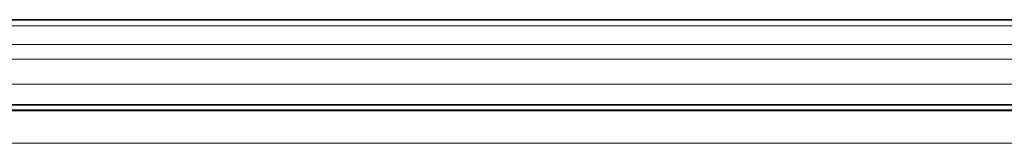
# Model space of a CAD drawing. Header units: millimetres. Extents: x 0 to 1118, y 0 to 864.
# Tile 78 of 91: x 887.3 to 919.13, y 320.59 to 324.59. Entities that reach past the tile are written whole.
import ezdxf

# ---------------------------------------------------------------- set-up
doc = ezdxf.new("R2010")
doc.units = ezdxf.units.MM

msp = doc.modelspace()

# ---------------------------------------------------------------- linework, layer by layer
at = {"color": 7, "linetype": 'Continuous', "lineweight": 35}
for p, q in [((976.664, 324.593), (731.431, 324.593)), ((976.664, 321.843), (731.431, 321.843)), ((977.149, 321.66), (730.946, 321.66))]:
    msp.add_line(p, q, dxfattribs=at)
at = {"color": 7, "linetype": 'Continuous', "lineweight": 18}
for p, q in [((976.664, 324.398), (731.431, 324.398)), ((976.664, 323.788), (731.431, 323.788)), ((976.664, 323.317), (731.431, 323.317)), ((976.664, 322.51), (731.431, 322.51)), ((976.664, 321.676), (731.431, 321.676)), ((977.149, 320.593), (730.946, 320.593))]:
    msp.add_line(p, q, dxfattribs=at)

doc.saveas('drawing.dxf')
